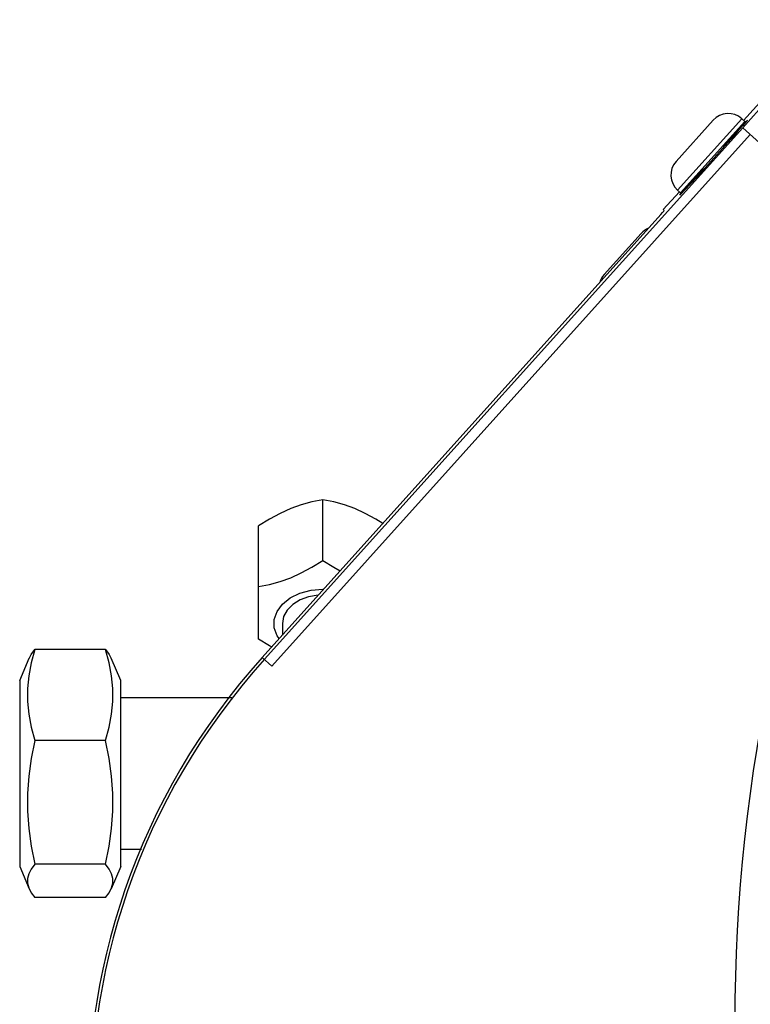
# Model space of a CAD drawing. Extents: x 40.7 to 137.4, y -250.8 to -221.5.
# Tile 237 of 256: x 117.675 to 117.7633, y -246.5658 to -246.4468. Entities that reach past the tile are written whole.
import ezdxf

# ---------------------------------------------------------------- set-up
doc = ezdxf.new("R2010")
doc.units = 0
doc.header["$MEASUREMENT"] = 0
doc.layers.get('0').update_dxf_attribs({"linetype": 'CONTINUOUS'})

msp = doc.modelspace()

# ---------------------------------------------------------------- linework, layer by layer
at = {"color": 6, "linetype": 'Continuous'}
for p, q in [((117.7624573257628, -246.4590093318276), (117.7734058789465, -246.4468471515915)), ((117.7653273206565, -246.4566027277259), (117.7623678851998, -246.4599054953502)), ((117.7587882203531, -246.4589911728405), (117.7542953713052, -246.4639809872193)), ((117.7622364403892, -246.4588104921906), (117.7544760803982, -246.4674292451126)), ((117.7548525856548, -246.4677682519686), (117.7626129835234, -246.4591494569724)), ((117.7626129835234, -246.4591494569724), (117.7622364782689, -246.4588104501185)), ((117.76278029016, -246.4591619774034), (117.7623504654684, -246.4596652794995)), ((117.7629206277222, -246.4589756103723), (117.76278029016, -246.4591619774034)), ((117.7045547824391, -246.52412707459), (117.7623678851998, -246.4599054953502)), ((117.7647686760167, -246.4620683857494), (117.7623670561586, -246.4599064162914)), ((117.7632742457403, -246.4607230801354), (117.7054619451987, -246.5249437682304)), ((117.7609182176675, -246.4612796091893), (117.7568342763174, -246.465816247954)), ((117.7600125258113, -246.4621264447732), (117.7608390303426, -246.4612083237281)), ((117.7599683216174, -246.4620866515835), (117.7600917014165, -246.4621977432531)), ((117.7567550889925, -246.4657449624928), (117.7575417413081, -246.4648711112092)), ((117.7574972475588, -246.4648310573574), (117.7576209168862, -246.4649424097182)), ((117.7548525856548, -246.4677682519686), (117.7544760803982, -246.4674292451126)), ((117.7527428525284, -246.4698006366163), (117.7546978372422, -246.46762894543)), ((117.7527428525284, -246.4698006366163), (117.7528727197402, -246.469917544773)), ((117.752472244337, -246.4703783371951), (117.7042963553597, -246.5238944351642)), ((117.7500912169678, -246.4726641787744), (117.7455983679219, -246.4776539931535)), ((117.711607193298, -246.5121818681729), (117.711607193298, -246.5048442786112)), ((117.7038550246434, -246.5216762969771), (117.7038550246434, -246.5080090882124)), ((117.711607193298, -246.5156348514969), (117.7117227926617, -246.5156447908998)), ((117.7067239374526, -246.5198063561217), (117.7067239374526, -246.5211977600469)), ((117.6853596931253, -246.5229564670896), (117.676813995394, -246.5229564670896)), ((117.674982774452, -246.5267009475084), (117.6761365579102, -246.5240087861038)), ((117.6871909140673, -246.5267009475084), (117.686037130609, -246.5240087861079)), ((117.7042963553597, -246.5238944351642), (117.7054619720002, -246.524943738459)), ((117.674982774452, -246.5267009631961), (117.674982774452, -246.5491680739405)), ((117.6871909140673, -246.5491680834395), (117.6871909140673, -246.5267009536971)), ((117.7006179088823, -246.5287784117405), (117.6871909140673, -246.5287784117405)), ((117.6853596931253, -246.5339211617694), (117.676813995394, -246.5339211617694)), ((117.6896918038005, -246.5470906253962), (117.6871909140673, -246.5470906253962)), ((117.674982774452, -246.5491680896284), (117.6761365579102, -246.5518602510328)), ((117.6853596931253, -246.5488992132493), (117.676813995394, -246.5488992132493)), ((117.6871909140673, -246.5491680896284), (117.686037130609, -246.5518602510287)), ((117.6853596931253, -246.552912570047), (117.676813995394, -246.552912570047))]:
    msp.add_line(p, q, dxfattribs=at)
for points in [[(117.7622944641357, -246.4596148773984), (117.7627499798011, -246.4591347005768), (117.7629206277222, -246.4589756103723)], [(117.760839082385, -246.4612082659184), (117.7616234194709, -246.4603430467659), (117.7622944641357, -246.4596148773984)], [(117.7623504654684, -246.4596652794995), (117.7616965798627, -246.460408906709), (117.7609182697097, -246.4612795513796)], [(117.7553228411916, -246.4673592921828), (117.7559767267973, -246.4666156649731), (117.7567550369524, -246.4657450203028)], [(117.756834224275, -246.4658163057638), (117.7560498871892, -246.4666815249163), (117.7553788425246, -246.4674096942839)], [(117.7547526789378, -246.4680489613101), (117.7548930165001, -246.4678625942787), (117.7553228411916, -246.4673592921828)], [(117.7553788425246, -246.4674096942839), (117.7549233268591, -246.4678898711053), (117.7547526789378, -246.4680489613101)], [(117.752472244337, -246.4703783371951), (117.752676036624, -246.4701498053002), (117.7528215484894, -246.4699823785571), (117.7528727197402, -246.469917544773)], [(117.711607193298, -246.5048442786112), (117.7102730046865, -246.5051079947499), (117.7089956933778, -246.5054594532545), (117.7077313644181, -246.5059177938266), (117.7064664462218, -246.5064920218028), (117.705189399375, -246.5071833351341), (117.7038550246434, -246.5080090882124)], [(117.7188694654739, -246.5077059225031), (117.7180251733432, -246.5071834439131), (117.7167478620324, -246.5064919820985), (117.7154835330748, -246.5059180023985), (117.7142186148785, -246.5054594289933), (117.7129415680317, -246.5051080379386), (117.711607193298, -246.5048442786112)], [(117.7038550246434, -246.5153466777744), (117.7051893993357, -246.5150829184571), (117.7064664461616, -246.5147315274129), (117.7077313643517, -246.514272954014), (117.7089956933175, -246.5136989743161), (117.7102730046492, -246.5130075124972), (117.711607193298, -246.5121818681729)], [(117.711607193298, -246.5121818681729), (117.7129415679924, -246.5130076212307), (117.7137182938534, -246.5134280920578)], [(117.7063411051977, -246.5216230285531), (117.7060952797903, -246.5212932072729), (117.7057525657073, -246.5203191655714), (117.7057484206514, -246.5193177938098), (117.7060821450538, -246.5183440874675), (117.7067360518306, -246.5174532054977), (117.7076718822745, -246.5166986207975), (117.7088471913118, -246.5161195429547), (117.7101880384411, -246.515757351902), (117.711607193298, -246.5156348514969)], [(117.7110637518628, -246.5163768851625), (117.7110392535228, -246.5163768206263), (117.7098993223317, -246.516571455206), (117.708856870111, -246.5169531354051), (117.7079733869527, -246.5174996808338), (117.7072933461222, -246.5181882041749), (117.7068681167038, -246.5189734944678), (117.7067239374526, -246.5198063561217)], [(117.7054317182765, -246.5226332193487), (117.705189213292, -246.5225019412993), (117.7038550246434, -246.5216762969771)], [(117.676813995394, -246.5229564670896), (117.6763852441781, -246.5245601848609), (117.6760933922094, -246.5261157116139), (117.6759428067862, -246.5276638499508), (117.6759428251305, -246.5292141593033), (117.6760933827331, -246.5307618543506), (117.6763852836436, -246.5323176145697), (117.676813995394, -246.5339211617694)], [(117.6761276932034, -246.5240289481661), (117.6763852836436, -246.5235434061), (117.676813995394, -246.5229564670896)], [(117.6853596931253, -246.5339211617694), (117.6857884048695, -246.5323176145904), (117.686080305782, -246.530761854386), (117.6862308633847, -246.5292141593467), (117.6862308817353, -246.5276638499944), (117.6860802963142, -246.5261157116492), (117.6857884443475, -246.5245601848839), (117.6853596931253, -246.5229564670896)], [(117.6853596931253, -246.5229564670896), (117.6857884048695, -246.5235434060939), (117.6860459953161, -246.5240289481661)], [(117.676813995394, -246.5339211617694), (117.6763852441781, -246.5361118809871), (117.6760933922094, -246.5382367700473), (117.6759428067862, -246.5403515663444), (117.6759428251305, -246.5424693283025), (117.6760933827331, -246.5445835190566), (117.6763852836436, -246.5467087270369), (117.676813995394, -246.5488992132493)], [(117.6853596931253, -246.5488992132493), (117.6857884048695, -246.546708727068), (117.686080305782, -246.5445835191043), (117.6862308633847, -246.5424693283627), (117.6862308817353, -246.5403515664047), (117.6860802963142, -246.5382367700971), (117.6857884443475, -246.5361118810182), (117.6853596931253, -246.5339211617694)], [(117.676813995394, -246.5488992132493), (117.6763852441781, -246.5494862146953), (117.6760933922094, -246.5500555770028), (117.6759428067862, -246.5506222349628), (117.6759428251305, -246.5511896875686), (117.6760933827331, -246.5517561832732), (117.6761276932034, -246.5518400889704)], [(117.6860459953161, -246.5518400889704), (117.686080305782, -246.5517561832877), (117.6862308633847, -246.5511896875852), (117.6862308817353, -246.5506222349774), (117.6860802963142, -246.5500555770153), (117.6857884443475, -246.5494862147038), (117.6853596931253, -246.5488992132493)], [(117.6761276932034, -246.5518400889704), (117.6763852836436, -246.5523256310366), (117.676813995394, -246.552912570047)], [(117.6853596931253, -246.552912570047), (117.6857884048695, -246.552325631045), (117.6860459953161, -246.5518400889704)]]:
    msp.add_lwpolyline(points, dxfattribs=at)
for centre, radius, start, end in [((117.7606027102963, -246.4606249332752), 0.002441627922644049, 48.00000000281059, 137.9999999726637), ((117.7561098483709, -246.4656147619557), 0.002441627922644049, 138.0000000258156, 228.0000000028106), ((117.7519057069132, -246.4742979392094), 0.002441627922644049, 112.8344548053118, 137.9999999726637), ((117.7474128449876, -246.4792877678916), 0.002441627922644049, 138.0000000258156, 163.2170724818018), ((117.7653613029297, -246.5788658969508), 0.08216318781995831, 138.0060445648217, 228.0060445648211), ((117.7653613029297, -246.5788658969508), 0.08181547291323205, 138.0060445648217, 228.0060445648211)]:
    msp.add_arc(centre, radius, start, end, dxfattribs=at)
at = {"color": 155}
msp.add_arc((117.9697552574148, -246.5681324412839), 0.2083655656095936, 157.120648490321, 181.4797776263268, dxfattribs=at)

doc.saveas('drawing.dxf')
